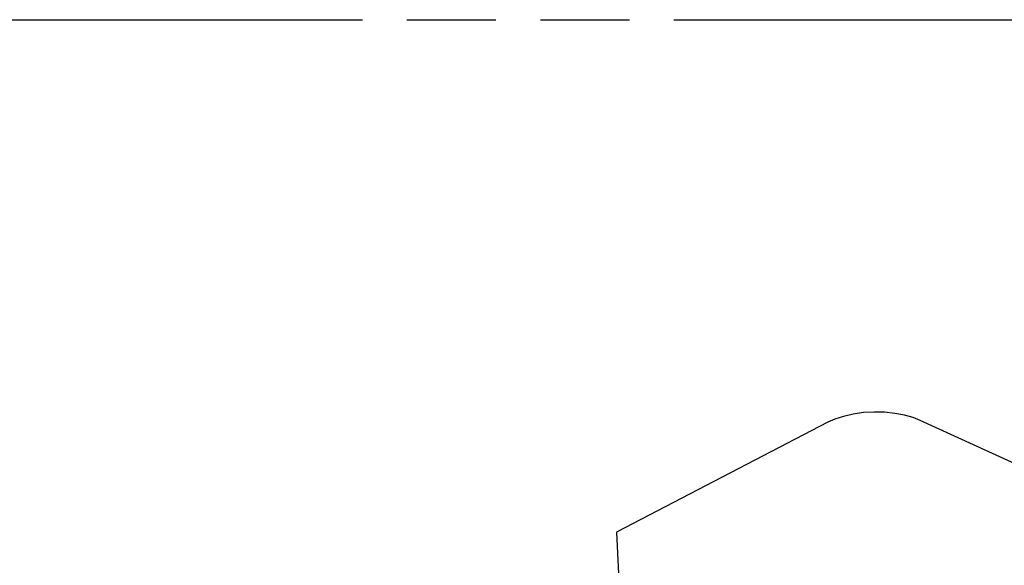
# Model space of a CAD drawing. Header units: millimetres. Extents: x 0 to 210, y 0 to 297.
# Tile 12 of 29: x 98 to 119, y 246 to 257. Entities that reach past the tile are written whole.
import ezdxf

# ---------------------------------------------------------------- set-up
doc = ezdxf.new("R2010")
doc.units = ezdxf.units.MM
doc.header["$LTSCALE"] = 19.36
doc.linetypes.add('PHANTOM', pattern=[0.8, 0.45, -0.05, 0.1, -0.05, 0.1, -0.05])
doc.layers.get('0').update_dxf_attribs({"linetype": 'CONTINUOUS'})
doc.layers.add('DEFAULT_3', color=7, linetype='PHANTOM')

msp = doc.modelspace()

# ---------------------------------------------------------------- linework, layer by layer
at = {"color": 7, "linetype": 'CONTINUOUS'}
for p, q in [((115.2492, 248.6292), (110.6563, 246.2409)), ((121.9352, 246.5272), (117.2638, 248.6687)), ((110.6563, 246.2409), (110.718, 244.9287))]:
    msp.add_line(p, q, dxfattribs=at)
msp.add_lwpolyline([(117.2638, 248.6687), (117.1055, 248.7308), (116.923, 248.7811), (116.7118, 248.8214), (116.4859, 248.8466), (116.2564, 248.8521), (116.027, 248.8392), (115.8009, 248.8061), (115.5897, 248.7579), (115.4074, 248.6995), (115.2492, 248.6292)], dxfattribs=at)
at = {"layer": 'DEFAULT_3', "color": 7, "linetype": 'PHANTOM'}
msp.add_line((49.9529, 257.3809), (149.9529, 257.3809), dxfattribs=at)

doc.saveas('drawing.dxf')
